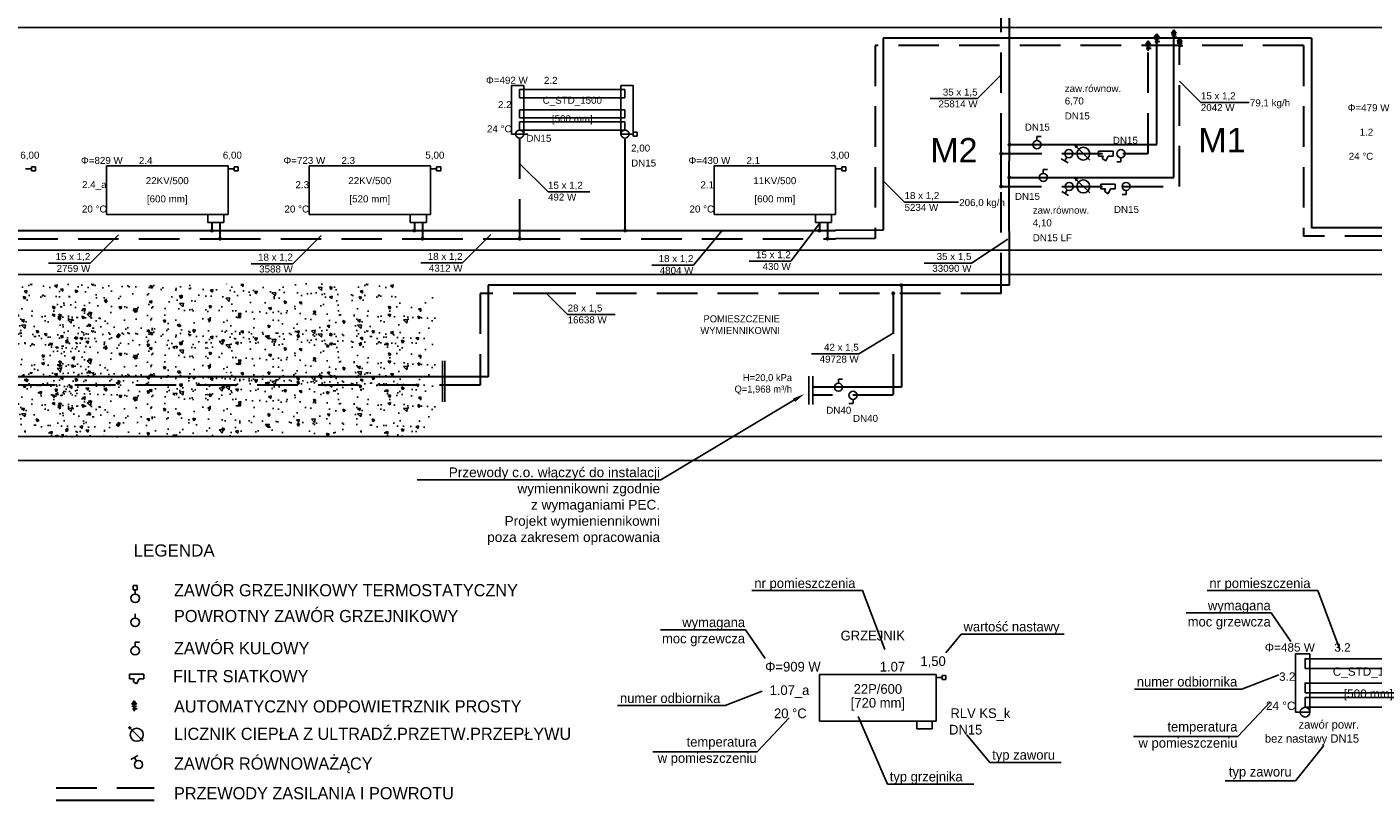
# Model space of a CAD drawing. Header units: millimetres. Extents: x -249726 to -161872, y -110547 to 19223.
# Tile 6 of 19: x -211569 to -194952, y -110547 to -100999. Entities that reach past the tile are written whole.
import ezdxf
from ezdxf import colors
from ezdxf.entities.mleader import LeaderData, LeaderLine
from ezdxf.lldxf.tags import DXFTag
from ezdxf.math import Vec2, Vec3

# ---------------------------------------------------------------- set-up
doc = ezdxf.new("R2010")
doc.units = ezdxf.units.MM
doc.header["$LTSCALE"] = 1000
doc.linetypes.add('DASHED', pattern=[0.75, 0.5, -0.25])
for name, color, linetype in [('IS_Opisy_działek_Therm', 7, 'SOLID'), ('IS_Text_Armatury_Therm', 7, 'Continuous'), ('IS_Text_Odbiornikow_Therm', 7, 'Continuous'), ('OWIK_ICO_opisy', 7, 'Continuous'), ('OWIK_ICO_urzadzenia', 92, 'Continuous')]:
    doc.layers.add(name, color=color, linetype=linetype)
doc.layers.add('OWIK_ICO_powrot', color=140, linetype='DASHED', lineweight=30)
doc.layers.add('OWIK_ICO_zasilanie', color=20, linetype='Continuous', lineweight=30)
doc.styles.add('CEGROUP', font='txt', dxfattribs={"height": 250})
tags = doc.linetypes.add('SOLID', pattern=[10, 10, 0]).pattern_tags.tags
tags[6:7] = [DXFTag(74, 4), DXFTag(75, 0), DXFTag(340, '0'), DXFTag(46, 0.0), DXFTag(50, 0.0), DXFTag(44, 0.0), DXFTag(45, 0.0)]
tags[4:5] = [DXFTag(74, 4), DXFTag(75, 0), DXFTag(340, '0'), DXFTag(46, 0.0), DXFTag(50, 0.0), DXFTag(44, 0.0), DXFTag(45, 0.0)]

msp = doc.modelspace()

# ---------------------------------------------------------------- hatches: boundary and pattern name
h = msp.add_hatch()
h.set_pattern_fill('AR-CONC', color=8, scale=50, angle=90, style=0)
h.set_pattern_definition([(140, (-186753.52, -103940.64), (31.376, 358.63), [37.5, -412.5]), (85, (-186753.52, -103940.64), (-376.096, -69.3757), [30, -330]), (190.4514, (-186750.9, -103910.76), (-344.72, 289.2544), [31.87, -350.571]), (136.1842, (-186853.5, -103940.64), (82.7596, 533.621), [56.25, -618.75]), (186.6356, (-186846.6, -103896.2), (-487.059, 467.331), [47.805, -525.857]), (81.1842, (-186853.5, -103940.64), (-487.059, 467.331), [45, -495]), (111, (-186828.52, -103890.64), (201.3094, 298.4535), [37.5, -412.5]), (56, (-186828.52, -103890.64), (-362.575, 121.6577), [30, -330]), (161.4514, (-186811.74, -103865.77), (-161.2656, 420.111), [31.87, -350.571]), (127.5, (-186753.52, -103940.64), (-166.4469, 6.0799), [0, -326, 0, -335, 0, -331.25]), (97.5, (-186753.52, -103940.64), (-197.2059, 131.5348), [0, -191, 0, -318.5, 0, -126.25]), (57.5, (-186753.52, -104052.14), (11.27744, 266.9112), [0, -125, 0, -390, 0, -517.5]), (47.5, (-186753.52, -104102.14), (-50.0525, 291.593), [0, -162.5, 0, -259, 0, -367.5])])
h.paths.add_polyline_path([(-208784, -104876), (-208784, -105039)])
h.paths.add_polyline_path([(-215371, -104971), (-210673, -104971), (-210673, -104340), (-211105, -104340), (-211105, -104171), (-215371, -104171)])
h = msp.add_hatch()
h.set_pattern_fill('AR-CONC', color=8, scale=50, angle=90, style=0)
h.set_pattern_definition([(140, (-182607.36, -103940.64), (31.376, 358.63), [37.5, -412.5]), (85, (-182607.36, -103940.64), (-376.096, -69.3757), [30, -330]), (190.4514, (-182604.75, -103910.76), (-344.72, 289.2544), [31.87, -350.571]), (136.1842, (-182707.36, -103940.64), (82.7596, 533.621), [56.25, -618.75]), (186.6356, (-182700.47, -103896.2), (-487.059, 467.331), [47.805, -525.857]), (81.1842, (-182707.36, -103940.64), (-487.059, 467.331), [45, -495]), (111, (-182682.36, -103890.64), (201.3094, 298.4535), [37.5, -412.5]), (56, (-182682.36, -103890.64), (-362.575, 121.6577), [30, -330]), (161.4514, (-182665.6, -103865.77), (-161.2656, 420.111), [31.87, -350.571]), (127.5, (-182607.36, -103940.64), (-166.4469, 6.0799), [0, -326, 0, -335, 0, -331.25]), (97.5, (-182607.36, -103940.64), (-197.2059, 131.5348), [0, -191, 0, -318.5, 0, -126.25]), (57.5, (-182607.36, -104052.14), (11.27744, 266.9112), [0, -125, 0, -390, 0, -517.5]), (47.5, (-182607.36, -104102.14), (-50.0525, 291.593), [0, -162.5, 0, -259, 0, -367.5])])
h.paths.add_polyline_path([(-204637, -104876), (-204637, -105039)])
h.paths.add_polyline_path([(-211224, -104971), (-206527, -104971), (-206527, -104340), (-206959, -104340), (-206959, -104171), (-211224, -104171)])
h = msp.add_hatch()
h.set_pattern_fill('AR-CONC', color=8, scale=50, angle=90, style=0)
h.set_pattern_definition([(140, (-186884.05, -104540.07), (31.376, 358.63), [37.5, -412.5]), (85, (-186884.05, -104540.07), (-376.096, -69.3757), [30, -330]), (190.4514, (-186881.44, -104510.2), (-344.72, 289.2544), [31.87, -350.571]), (136.1842, (-186984.05, -104540.07), (82.7596, 533.621), [56.25, -618.75]), (186.6356, (-186977.16, -104495.6), (-487.059, 467.331), [47.805, -525.857]), (81.1842, (-186984.05, -104540.1), (-487.059, 467.331), [45, -495]), (111, (-186959.05, -104490.07), (201.3094, 298.4535), [37.5, -412.5]), (56, (-186959.05, -104490.07), (-362.575, 121.6577), [30, -330]), (161.4514, (-186942.28, -104465.2), (-161.2656, 420.111), [31.87, -350.571]), (127.5, (-186884.05, -104540.07), (-166.4469, 6.0799), [0, -326, 0, -335, 0, -331.25]), (97.5, (-186884.05, -104540.07), (-197.2059, 131.5348), [0, -191, 0, -318.5, 0, -126.25]), (57.5, (-186884.05, -104651.57), (11.27744, 266.9112), [0, -125, 0, -390, 0, -517.5]), (47.5, (-186884.05, -104701.57), (-50.0525, 291.593), [0, -162.5, 0, -259, 0, -367.5])])
h.paths.add_polyline_path([(-208914, -105476), (-208914, -105639)])
h.paths.add_polyline_path([(-215501, -105570), (-210804, -105570), (-210804, -104940), (-211236, -104940), (-211236, -104771), (-215501, -104771)])
h = msp.add_hatch()
h.set_pattern_fill('AR-CONC', color=8, scale=50, angle=90, style=0)
h.set_pattern_definition([(140, (-182607.36, -104517.02), (31.376, 358.63), [37.5, -412.5]), (85, (-182607.36, -104517), (-376.096, -69.3757), [30, -330]), (190.4514, (-182604.75, -104487.13), (-344.72, 289.2544), [31.87, -350.571]), (136.1842, (-182707.36, -104517), (82.7596, 533.621), [56.25, -618.75]), (186.6356, (-182700.47, -104472.55), (-487.059, 467.331), [47.805, -525.857]), (81.1842, (-182707.36, -104517), (-487.059, 467.331), [45, -495]), (111, (-182682.36, -104467.02), (201.3094, 298.4535), [37.5, -412.5]), (56, (-182682.36, -104467), (-362.575, 121.6577), [30, -330]), (161.4514, (-182665.6, -104442.15), (-161.2656, 420.111), [31.87, -350.571]), (127.5, (-182607.36, -104517.02), (-166.4469, 6.0799), [0, -326, 0, -335, 0, -331.25]), (97.5, (-182607.36, -104517.02), (-197.2059, 131.5348), [0, -191, 0, -318.5, 0, -126.25]), (57.5, (-182607.36, -104628.52), (11.27744, 266.9112), [0, -125, 0, -390, 0, -517.5]), (47.5, (-182607.36, -104678.52), (-50.0525, 291.593), [0, -162.5, 0, -259, 0, -367.5])])
h.paths.add_polyline_path([(-204637, -105452), (-204637, -105616)])
h.paths.add_polyline_path([(-211224, -105547), (-206527, -105547), (-206527, -104916), (-206959, -104916), (-206959, -104748), (-211224, -104748)])
h = msp.add_hatch()
h.set_pattern_fill('AR-CONC', color=8, scale=50, angle=90, style=0)
h.set_pattern_definition([(140, (-186753.52, -105033.72), (31.376, 358.63), [37.5, -412.5]), (85, (-186753.52, -105033.72), (-376.096, -69.3757), [30, -330]), (190.4514, (-186750.9, -105003.84), (-344.72, 289.2544), [31.87, -350.571]), (136.1842, (-186853.5, -105033.72), (82.7596, 533.621), [56.25, -618.75]), (186.6356, (-186846.6, -104989.25), (-487.059, 467.331), [47.805, -525.857]), (81.1842, (-186853.5, -105033.7), (-487.059, 467.331), [45, -495]), (111, (-186828.52, -104983.72), (201.3094, 298.4535), [37.5, -412.5]), (56, (-186828.52, -104983.72), (-362.575, 121.6577), [30, -330]), (161.4514, (-186811.74, -104958.85), (-161.2656, 420.111), [31.87, -350.571]), (127.5, (-186753.52, -105033.72), (-166.4469, 6.0799), [0, -326, 0, -335, 0, -331.25]), (97.5, (-186753.52, -105033.72), (-197.2059, 131.5348), [0, -191, 0, -318.5, 0, -126.25]), (57.5, (-186753.52, -105145.22), (11.27744, 266.9112), [0, -125, 0, -390, 0, -517.5]), (47.5, (-186753.52, -105195.22), (-50.0525, 291.593), [0, -162.5, 0, -259, 0, -367.5])])
h.paths.add_polyline_path([(-208784, -105969), (-208784, -106132)])
h.paths.add_polyline_path([(-215371, -106064), (-210673, -106064), (-210673, -105433), (-211105, -105433), (-211105, -105264), (-215371, -105264)])
h = msp.add_hatch()
h.set_pattern_fill('AR-CONC', color=8, scale=50, angle=90, style=0)
h.set_pattern_definition([(140, (-182607.36, -105033.72), (31.376, 358.63), [37.5, -412.5]), (85, (-182607.36, -105033.72), (-376.096, -69.3757), [30, -330]), (190.4514, (-182604.75, -105003.84), (-344.72, 289.2544), [31.87, -350.571]), (136.1842, (-182707.36, -105033.72), (82.7596, 533.621), [56.25, -618.75]), (186.6356, (-182700.47, -104989.25), (-487.059, 467.331), [47.805, -525.857]), (81.1842, (-182707.36, -105033.7), (-487.059, 467.331), [45, -495]), (111, (-182682.36, -104983.72), (201.3094, 298.4535), [37.5, -412.5]), (56, (-182682.36, -104983.72), (-362.575, 121.6577), [30, -330]), (161.4514, (-182665.6, -104958.85), (-161.2656, 420.111), [31.87, -350.571]), (127.5, (-182607.36, -105033.72), (-166.4469, 6.0799), [0, -326, 0, -335, 0, -331.25]), (97.5, (-182607.36, -105033.72), (-197.2059, 131.5348), [0, -191, 0, -318.5, 0, -126.25]), (57.5, (-182607.36, -105145.22), (11.27744, 266.9112), [0, -125, 0, -390, 0, -517.5]), (47.5, (-182607.36, -105195.22), (-50.0525, 291.593), [0, -162.5, 0, -259, 0, -367.5])])
h.paths.add_polyline_path([(-204637, -105969), (-204637, -106132)])
h.paths.add_polyline_path([(-211224, -106064), (-206527, -106064), (-206527, -105433), (-206959, -105433), (-206959, -105264), (-211224, -105264)])
at = {"layer": 'IS_Opisy_działek_Therm'}
h = msp.add_hatch(color=5, dxfattribs=at)
edge = h.paths.add_edge_path()
edge.add_arc((-199544, -102969), 24, 90, 450)
h = msp.add_hatch(color=1, dxfattribs=at)
edge = h.paths.add_edge_path()
edge.add_arc((-204187, -103514), 24, 0, 360)
h = msp.add_hatch(color=1, dxfattribs=at)
edge = h.paths.add_edge_path()
edge.add_arc((-204187, -103514), 24, 0, 360)
h = msp.add_hatch(color=1, dxfattribs=at)
edge = h.paths.add_edge_path()
edge.add_arc((-201787, -103514), 24, 0, 360)
h = msp.add_hatch(color=5, dxfattribs=at)
edge = h.paths.add_edge_path()
edge.add_arc((-209187, -103614), 24, 90, 450)
h = msp.add_hatch(color=5, dxfattribs=at)
edge = h.paths.add_edge_path()
edge.add_arc((-206687, -103614), 24, 90, 450)
h = msp.add_hatch(color=5, dxfattribs=at)
edge = h.paths.add_edge_path()
edge.add_arc((-200875, -104289), 24, 90, 450)
at = {"layer": 'OWIK_ICO_powrot'}
h = msp.add_hatch(color=256, dxfattribs=at)
edge = h.paths.add_edge_path()
edge.add_arc((-199543, -102564), 24, 90, 450)
h = msp.add_hatch(color=256, dxfattribs=at)
edge = h.paths.add_edge_path()
edge.add_arc((-205487, -103614), 24, 0, 360)
h = msp.add_hatch(color=256, dxfattribs=at)
edge = h.paths.add_edge_path()
edge.add_arc((-205487, -103614), 24, 0, 360)
h = msp.add_hatch(color=256, dxfattribs=at)
edge = h.paths.add_edge_path()
edge.add_arc((-201687, -103614), 24, 0, 360)
at = {"layer": 'OWIK_ICO_urzadzenia', "ltscale": 10}
for color, points in [(256, [(-197759, -101213), (-197729, -101171), (-197699, -101213)]), (256, [(-197653, -101127), (-197623, -101085), (-197593, -101127)]), (256, [(-197608, -101179, 1), (-197638, -101179, 1)]), (256, [(-197441, -101076), (-197411, -101035), (-197381, -101076)]), (256, [(-197396, -101129, 1), (-197426, -101129, 1)]), (256, [(-197370, -101180), (-197340, -101138), (-197310, -101180)]), (256, [(-197714, -101265, 1), (-197744, -101265, 1)]), (256, [(-197325, -101232, 1), (-197355, -101232, 1)]), (0, [(-210275, -109364), (-210245, -109323), (-210215, -109364)]), (0, [(-210230, -109417, 1), (-210260, -109417, 1)])]:
    msp.add_hatch(color=color, dxfattribs=at).paths.add_polyline_path(points)
at = {"layer": 'OWIK_ICO_zasilanie', "ltscale": 10}
h = msp.add_hatch(color=256, dxfattribs=at)
edge = h.paths.add_edge_path()
edge.add_arc((-199442, -102453), 24, 90, 450)
h = msp.add_hatch(color=256, dxfattribs=at)
edge = h.paths.add_edge_path()
edge.add_arc((-199443, -102858), 24, 90, 450)
h = msp.add_hatch(color=256, dxfattribs=at)
edge = h.paths.add_edge_path()
edge.add_arc((-209287, -103514), 24, 90, 450)
h = msp.add_hatch(color=256, dxfattribs=at)
edge = h.paths.add_edge_path()
edge.add_arc((-206787, -103514), 24, 90, 450)
h = msp.add_hatch(color=256, dxfattribs=at)
edge = h.paths.add_edge_path()
edge.add_arc((-200775, -104189), 24, 90, 450)

# ---------------------------------------------------------------- linework, layer by layer
at = {"layer": 'IS_Opisy_działek_Therm', "ltscale": 10}
for p, q in [((-199542, -101591), (-199834, -101884)), ((-197340, -101668), (-197078, -101931)), ((-199834, -101884), (-200419, -101884)), ((-197078, -101931), (-196483, -101931)), ((-205487, -102685), (-205137, -103035)), ((-200999, -102900), (-200736, -103162)), ((-205137, -103035), (-204622, -103035)), ((-200736, -103162), (-200071, -103162)), ((-202988, -103514), (-203342, -103941)), ((-201787, -103428), (-202140, -103893)), ((-210437, -103566), (-210787, -103916)), ((-207937, -103573), (-208287, -103923)), ((-205842, -103564), (-206192, -103914)), ((-199462, -103622), (-199910, -103915)), ((-210787, -103916), (-211302, -103916)), ((-208287, -103923), (-208802, -103923)), ((-206192, -103914), (-206707, -103914)), ((-203342, -103941), (-203857, -103941)), ((-202140, -103893), (-202655, -103893)), ((-199910, -103915), (-200495, -103915)), ((-205157, -104289), (-204895, -104552)), ((-204895, -104552), (-204310, -104552)), ((-200875, -104780), (-201301, -105036)), ((-201301, -105036), (-201886, -105036))]:
    msp.add_line(p, q, dxfattribs=at)
at = {"layer": 'OWIK_ICO_opisy', "color": 252, "ltscale": 10}
for p, q in [((-221849, -101005), (-161872, -101005)), ((-221849, -103755), (-161872, -103755)), ((-221849, -104055), (-161872, -104055)), ((-221849, -106055), (-161872, -106055)), ((-221849, -106355), (-161872, -106355))]:
    msp.add_line(p, q, dxfattribs=at)
at = {"layer": 'OWIK_ICO_opisy', "linetype": 'SOLID', "ltscale": 10}
for p, q in [((-201917, -105311), (-201917, -105661)), ((-201867, -105311), (-201867, -105661))]:
    msp.add_line(p, q, dxfattribs=at)
at = {"layer": 'OWIK_ICO_opisy'}
for p, q in [((-210260, -107896), (-210260, -107949)), ((-210207, -107896), (-210260, -107896)), ((-210260, -107949), (-210207, -107949)), ((-210233, -108002), (-210233, -107949)), ((-210207, -107949), (-210207, -107896)), ((-202619, -107960), (-201254, -107960)), ((-201254, -107960), (-200979, -108688)), ((-197002, -107960), (-195636, -107960)), ((-195636, -107960), (-195361, -108688)), ((-210233, -108298), (-210233, -108245)), ((-197259, -108235), (-196209, -108235)), ((-196209, -108235), (-195968, -108590)), ((-203747, -108444), (-202698, -108444)), ((-202698, -108444), (-202457, -108799)), ((-200036, -108497), (-200227, -108730)), ((-200036, -108497), (-198767, -108497)), ((-210233, -108597), (-210181, -108597)), ((-210233, -108650), (-210233, -108597)), ((-210233, -108650), (-210233, -108597)), ((-196571, -109176), (-196114, -108998)), ((-202952, -109380), (-202494, -109202)), ((-197898, -109176), (-196571, -109176)), ((-204278, -109380), (-202952, -109380)), ((-196620, -109763), (-196227, -109342)), ((-202554, -109950), (-202161, -109530)), ((-200947, -110348), (-201309, -109513)), ((-199683, -110081), (-199965, -109739)), ((-197911, -109763), (-196620, -109763)), ((-203845, -109950), (-202554, -109950)), ((-195910, -110309), (-195560, -109873)), ((-199683, -110081), (-198802, -110081)), ((-196778, -110309), (-195910, -110309)), ((-200947, -110348), (-199881, -110348))]:
    msp.add_line(p, q, dxfattribs=at)
at = {"layer": 'OWIK_ICO_opisy', "ltscale": 10}
for points in [[(-206441, -105124), (-206441, -105630)], [(-206411, -105124), (-206411, -105630)]]:
    msp.add_lwpolyline(points, dxfattribs=at)
at = {"layer": 'OWIK_ICO_opisy'}
for centre, major_axis in [((-210233, -108055), (0, 52.8)), ((-210233, -108351), (0, 52.8)), ((-210233, -108702), (0, -52.3))]:
    msp.add_ellipse(centre, major_axis=major_axis, ratio=1, dxfattribs=at)
at = {"layer": 'OWIK_ICO_powrot'}
for p, q in [((-199543, -102564), (-199540, -99609)), ((-201099, -101229), (-201099, -103613)), ((-195812, -101229), (-201099, -101229)), ((-197729, -102564), (-197729, -101229)), ((-197340, -102969), (-197340, -101263)), ((-195812, -101229), (-195812, -103581)), ((-205487, -102376), (-205487, -103614)), ((-199544, -102969), (-199543, -102564)), ((-199543, -102564), (-197729, -102564)), ((-199544, -102969), (-197340, -102969)), ((-199543, -104289), (-199544, -102969)), ((-209187, -103414), (-209187, -103614)), ((-206687, -103414), (-206687, -103614)), ((-201687, -103414), (-201687, -103614)), ((-211687, -103614), (-209187, -103614)), ((-209187, -103614), (-206687, -103614)), ((-206687, -103614), (-205487, -103614)), ((-205487, -103614), (-201687, -103614)), ((-201687, -103614), (-201587, -103614)), ((-201099, -103613), (-201587, -103614)), ((-191050, -103581), (-195812, -103581)), ((-205069, -104289), (-205976, -104289)), ((-205976, -104289), (-205976, -105422)), ((-199543, -104289), (-205069, -104289)), ((-200875, -104289), (-200875, -105548)), ((-205976, -105422), (-229262, -105422)), ((-200875, -105548), (-201867, -105548)), ((-211208, -110397), (-209997, -110397))]:
    msp.add_line(p, q, dxfattribs=at)
at = {"layer": 'OWIK_ICO_urzadzenia', "ltscale": 10}
for p, q in [((-197759, -101213), (-197729, -101171)), ((-197729, -101296), (-197729, -101171)), ((-197729, -101171), (-197699, -101213)), ((-197653, -101127), (-197623, -101085)), ((-197593, -101127), (-197653, -101127)), ((-197653, -101127), (-197653, -101127)), ((-197653, -101148), (-197593, -101148)), ((-197593, -101148), (-197653, -101148)), ((-197653, -101148), (-197653, -101148)), ((-197623, -101210), (-197623, -101085)), ((-197623, -101085), (-197593, -101127)), ((-197608, -101179), (-197593, -101179)), ((-197593, -101189), (-197593, -101169)), ((-197441, -101076), (-197411, -101035)), ((-197381, -101076), (-197441, -101076)), ((-197441, -101076), (-197441, -101076)), ((-197441, -101097), (-197381, -101097)), ((-197381, -101097), (-197441, -101097)), ((-197441, -101097), (-197441, -101097)), ((-197411, -101160), (-197411, -101035)), ((-197411, -101035), (-197381, -101076)), ((-197396, -101129), (-197381, -101129)), ((-197381, -101139), (-197381, -101119)), ((-197370, -101180), (-197340, -101138)), ((-197310, -101180), (-197370, -101180)), ((-197370, -101180), (-197370, -101180)), ((-197340, -101263), (-197340, -101138)), ((-197340, -101138), (-197310, -101180)), ((-197699, -101213), (-197759, -101213)), ((-197759, -101213), (-197759, -101213)), ((-197759, -101234), (-197699, -101234)), ((-197699, -101234), (-197759, -101234)), ((-197759, -101234), (-197759, -101234)), ((-197714, -101265), (-197699, -101265)), ((-197699, -101275), (-197699, -101255)), ((-197370, -101201), (-197310, -101201)), ((-197310, -101201), (-197370, -101201)), ((-197370, -101201), (-197370, -101201)), ((-197325, -101232), (-197310, -101232)), ((-197310, -101242), (-197310, -101222)), ((-205587, -101723), (-205437, -101723)), ((-205587, -102323), (-205587, -101723)), ((-205487, -101773), (-204187, -101773)), ((-205487, -101873), (-205487, -101773)), ((-205437, -101723), (-205437, -102323)), ((-204237, -101723), (-204237, -102323)), ((-204087, -101723), (-204237, -101723)), ((-204187, -101773), (-204187, -101873)), ((-204087, -102323), (-204087, -101723)), ((-205487, -101873), (-204187, -101873)), ((-205487, -102023), (-204187, -102023)), ((-205487, -102123), (-205487, -102023)), ((-204187, -102023), (-204187, -102123)), ((-205487, -102123), (-204187, -102123)), ((-205487, -102173), (-204187, -102173)), ((-205487, -102273), (-205487, -102173)), ((-204187, -102173), (-204187, -102273)), ((-205587, -102323), (-205437, -102323)), ((-205487, -102273), (-204187, -102273)), ((-205437, -102323), (-205387, -102323)), ((-204087, -102323), (-204237, -102323)), ((-204137, -102323), (-204087, -102323)), ((-204037, -102298), (-204087, -102298)), ((-204087, -102298), (-204087, -102348)), ((-204087, -102348), (-204037, -102348)), ((-204037, -102348), (-204037, -102298)), ((-199101, -102403), (-199101, -102353)), ((-199101, -102353), (-199051, -102353)), ((-198629, -102464), (-198599, -102479)), ((-198629, -102464), (-198614, -102494)), ((-198449, -102644), (-198629, -102464)), ((-198801, -102626), (-198715, -102676)), ((-198733, -102608), (-198758, -102651)), ((-198342, -102534), (-198162, -102534)), ((-198342, -102594), (-198342, -102534)), ((-198282, -102594), (-198342, -102594)), ((-198297, -102624), (-198282, -102594)), ((-198252, -102654), (-198297, -102624)), ((-198222, -102594), (-198252, -102654)), ((-198162, -102594), (-198222, -102594)), ((-198162, -102534), (-198162, -102534)), ((-198162, -102534), (-198162, -102594)), ((-198064, -102664), (-198114, -102664)), ((-198064, -102614), (-198064, -102664)), ((-211587, -102751), (-211512, -102751)), ((-211462, -102726), (-211512, -102726)), ((-211512, -102726), (-211512, -102776)), ((-211512, -102776), (-211462, -102776)), ((-211462, -102776), (-211462, -102726)), ((-210587, -103314), (-210587, -102714)), ((-210587, -102714), (-209087, -102714)), ((-209087, -102714), (-209087, -103314)), ((-209087, -102751), (-209012, -102751)), ((-208962, -102726), (-209012, -102726)), ((-209012, -102726), (-209012, -102776)), ((-209012, -102776), (-208962, -102776)), ((-208962, -102776), (-208962, -102726)), ((-208087, -102714), (-206587, -102714)), ((-208087, -103314), (-208087, -102714)), ((-206587, -102714), (-206587, -103314)), ((-206587, -102751), (-206512, -102751)), ((-206512, -102726), (-206512, -102776)), ((-206462, -102726), (-206512, -102726)), ((-206512, -102776), (-206462, -102776)), ((-206462, -102776), (-206462, -102726)), ((-203087, -102714), (-201587, -102714)), ((-203087, -103314), (-203087, -102714)), ((-201587, -102714), (-201587, -103314)), ((-201587, -102751), (-201512, -102751)), ((-201512, -102726), (-201512, -102776)), ((-201462, -102726), (-201512, -102726)), ((-201512, -102776), (-201462, -102776)), ((-201462, -102776), (-201462, -102726)), ((-199023, -102808), (-199023, -102758)), ((-199023, -102758), (-198973, -102758)), ((-198728, -103012), (-198753, -103056)), ((-198449, -103049), (-198629, -102869)), ((-198629, -102869), (-198614, -102899)), ((-198629, -102869), (-198599, -102884)), ((-198314, -102999), (-198314, -102939)), ((-198314, -102939), (-198134, -102939)), ((-198254, -102999), (-198314, -102999)), ((-198269, -103029), (-198254, -102999)), ((-198194, -102999), (-198224, -103059)), ((-198134, -102999), (-198194, -102999)), ((-198134, -102939), (-198134, -102999)), ((-198134, -102939), (-198134, -102939)), ((-198001, -103019), (-198001, -103069)), ((-198796, -103031), (-198710, -103081)), ((-198224, -103059), (-198269, -103029)), ((-198001, -103069), (-198051, -103069)), ((-210587, -103314), (-209087, -103314)), ((-209137, -103314), (-209337, -103314)), ((-209337, -103314), (-209337, -103414)), ((-209137, -103414), (-209137, -103314)), ((-208087, -103314), (-206587, -103314)), ((-206837, -103314), (-206837, -103414)), ((-206637, -103314), (-206837, -103314)), ((-206637, -103414), (-206637, -103314)), ((-203087, -103314), (-201587, -103314)), ((-201837, -103314), (-201837, -103414)), ((-201637, -103314), (-201837, -103314)), ((-201637, -103414), (-201637, -103314)), ((-209337, -103414), (-209137, -103414)), ((-209337, -103414), (-209337, -103414)), ((-206837, -103414), (-206837, -103414)), ((-206837, -103414), (-206637, -103414)), ((-201837, -103414), (-201837, -103414)), ((-201837, -103414), (-201637, -103414)), ((-201552, -105398), (-201552, -105348)), ((-201552, -105348), (-201502, -105348)), ((-201372, -105648), (-201422, -105648)), ((-201372, -105598), (-201372, -105648)), ((-201785, -108996), (-200345, -108996)), ((-201785, -109572), (-201785, -108996)), ((-200345, -108996), (-200345, -109572)), ((-200273, -109008), (-200225, -109008)), ((-200273, -109056), (-200273, -109008)), ((-200225, -109008), (-200225, -109056)), ((-200345, -109032), (-200273, -109032)), ((-200225, -109056), (-200273, -109056)), ((-201785, -109572), (-200345, -109572)), ((-200585, -109572), (-200585, -109668)), ((-200393, -109572), (-200585, -109572)), ((-200585, -109668), (-200393, -109668)), ((-200345, -109572), (-200393, -109572)), ((-200393, -109668), (-200393, -109572))]:
    msp.add_line(p, q, dxfattribs=at)
at = {"layer": 'OWIK_ICO_urzadzenia', "color": 0, "ltscale": 10}
for p, q in [((-210305, -109051), (-210305, -108991)), ((-210305, -108991), (-210125, -108991)), ((-210125, -108991), (-210125, -109051)), ((-210245, -109051), (-210305, -109051)), ((-210260, -109081), (-210245, -109051)), ((-210215, -109111), (-210260, -109081)), ((-210185, -109051), (-210215, -109111)), ((-210125, -109051), (-210185, -109051)), ((-210275, -109364), (-210245, -109323)), ((-210245, -109448), (-210245, -109323)), ((-210245, -109323), (-210215, -109364)), ((-210215, -109364), (-210275, -109364)), ((-210275, -109385), (-210215, -109385)), ((-210215, -109385), (-210275, -109385)), ((-210230, -109417), (-210215, -109417)), ((-210215, -109427), (-210215, -109407)), ((-210313, -109640), (-210283, -109655)), ((-210313, -109640), (-210298, -109670)), ((-210133, -109820), (-210313, -109640)), ((-210199, -109997), (-210286, -110047)), ((-210217, -110065), (-210242, -110022))]:
    msp.add_line(p, q, dxfattribs=at)
at = {"layer": 'OWIK_ICO_urzadzenia', "ltscale": 10}
for points in [[(-195911, -109461), (-195911, -108741), (-195731, -108741), (-195731, -109461), (-195911, -109461)], [(-195791, -108921), (-195791, -108801), (-194231, -108801), (-194231, -108921), (-195791, -108921)], [(-195791, -109221), (-195791, -109101), (-194231, -109101), (-194231, -109221), (-195791, -109221)], [(-195791, -109401), (-195791, -109281), (-194231, -109281), (-194231, -109401), (-195791, -109401)], [(-195851, -109461), (-195911, -109461)]]:
    msp.add_lwpolyline(points, dxfattribs=at)
for centre, major_axis in [((-197623, -101179), (15, 0)), ((-197411, -101129), (15, 0)), ((-197729, -101265), (15, 0)), ((-197340, -101232), (15, 0)), ((-205487, -102323), (50, 0)), ((-204187, -102323), (50, 0)), ((-199101, -102453), (50, 0)), ((-198708, -102564), (50, 0)), ((-198529, -102564), (80, 0)), ((-198064, -102564), (50, 0)), ((-199023, -102858), (50, 0)), ((-198703, -102969), (50, 0)), ((-198529, -102969), (80, 0)), ((-198001, -102969), (50, 0)), ((-201552, -105448), (50, 0)), ((-201372, -105548), (50, 0)), ((-195791, -109461), (60, 0))]:
    msp.add_ellipse(centre, major_axis=major_axis, ratio=1, dxfattribs=at)
at = {"layer": 'OWIK_ICO_urzadzenia', "color": 0, "ltscale": 10}
for centre, major_axis in [((-210245, -109417), (15, 0)), ((-210213, -109740), (80, 0)), ((-210192, -110108), (50, 0))]:
    msp.add_ellipse(centre, major_axis=major_axis, ratio=1, dxfattribs=at)
at = {"layer": 'OWIK_ICO_zasilanie', "ltscale": 10}
for p, q in [((-199442, -102453), (-199439, -99494)), ((-200999, -101136), (-200999, -103510)), ((-195712, -101136), (-200999, -101136)), ((-197623, -102453), (-197623, -101136)), ((-197411, -102858), (-197411, -101160)), ((-195712, -101136), (-195712, -103481)), ((-204187, -102385), (-204187, -103514)), ((-199443, -102858), (-199442, -102453)), ((-199442, -102453), (-197623, -102453)), ((-199443, -102858), (-197411, -102858)), ((-199442, -104189), (-199443, -102858)), ((-211787, -103514), (-209287, -103514)), ((-209287, -103414), (-209287, -103514)), ((-209287, -103514), (-206787, -103514)), ((-206787, -103414), (-206787, -103514)), ((-206787, -103514), (-204187, -103514)), ((-204187, -103514), (-201787, -103514)), ((-201787, -103414), (-201787, -103514)), ((-201787, -103514), (-201587, -103514)), ((-200999, -103510), (-201587, -103514)), ((-193550, -103481), (-195712, -103481)), ((-204969, -104189), (-205876, -104189)), ((-205876, -104189), (-205876, -105322)), ((-199519, -104189), (-204969, -104189)), ((-200775, -104189), (-200775, -105448)), ((-199442, -104189), (-199519, -104189)), ((-205876, -105322), (-229162, -105322)), ((-200775, -105448), (-201867, -105448))]:
    msp.add_line(p, q, dxfattribs=at)
at = {"layer": 'OWIK_ICO_zasilanie', "ltscale": 0.2}
msp.add_line((-211208, -110547), (-209997, -110547), dxfattribs=at)

# ---------------------------------------------------------------- texts
at = {"layer": 'IS_Opisy_działek_Therm', "ltscale": 10, "char_height": 86.4}
for s, insert, attachment_point in [('\\fArial|b0|i0;35 x 1,5', (-199834, -101863), 9), ('\\fArial|b0|i0;15 x 1,2', (-197078, -101909), 7), ('\\fArial|b0|i0;25814 W', (-199834, -101906), 3), ('\\fArial|b0|i0;2042 W', (-197078, -101952), 1), ('\\fArial|b0|i0;79,1 kg/h', (-196473, -102006), 7), ('\\fArial|b0|i0;15 x 1,2', (-205137, -103014), 7), ('\\fArial|b0|i0;492 W', (-205137, -103057), 1), ('\\fArial|b0|i0;5234 W', (-200736, -103184), 1), ('\\fArial|b0|i0;18 x 1,2', (-200736, -103140), 7), ('\\fArial|b0|i0;206,0 kg/h', (-200061, -103237), 7), ('\\fArial|b0|i0;15 x 1,2', (-210787, -103895), 9), ('\\fArial|b0|i0;18 x 1,2', (-208287, -103902), 9), ('\\fArial|b0|i0;18 x 1,2', (-206192, -103892), 9), ('\\fArial|b0|i0;18 x 1,2', (-203342, -103919), 9), ('\\fArial|b0|i0;15 x 1,2', (-202140, -103871), 9), ('\\fArial|b0|i0;35 x 1,5', (-199910, -103893), 9), ('\\fArial|b0|i0;2759 W', (-210787, -103938), 3), ('\\fArial|b0|i0;3588 W', (-208287, -103945), 3), ('\\fArial|b0|i0;4312 W', (-206192, -103935), 3), ('\\fArial|b0|i0;4804 W', (-203342, -103962), 3), ('\\fArial|b0|i0;430 W', (-202140, -103915), 3), ('\\fArial|b0|i0;33090 W', (-199910, -103937), 3), ('\\fArial|b0|i0;28 x 1,5', (-204895, -104530), 7), ('\\fArial|b0|i0;16638 W', (-204895, -104573), 1), ('\\fArial|b0|i0;42 x 1,5', (-201301, -105014), 9), ('\\fArial|b0|i0;49728 W', (-201301, -105058), 3)]:
    msp.add_mtext(s, dxfattribs=dict(at, insert=insert, attachment_point=attachment_point))
at = {"layer": 'IS_Text_Armatury_Therm', "linetype": 'SOLID', "ltscale": 10, "char_height": 86.4, "attachment_point": 7}
for s, insert in [('\\fArial|b0|i0;zaw.równow.', (-198758, -101803)), ('\\fArial|b0|i0;6,70', (-198758, -101973)), ('\\fArial|b0|i0;DN15  ', (-199251, -102281)), ('\\fArial|b0|i0;DN15  ', (-198758, -102143)), ('\\fArial|b0|i0;DN15  ', (-205404, -102419)), ('\\fArial|b0|i0;DN15  ', (-198164, -102443)), ('\\fArial|b0|i0;2,00', (-204111, -102554)), ('\\fArial|b0|i0;6,00  ', (-211651, -102642)), ('\\fArial|b0|i0;6,00  ', (-209151, -102642)), ('\\fArial|b0|i0;5,00  ', (-206651, -102642)), ('\\fArial|b0|i0;DN15  ', (-204111, -102724)), ('\\fArial|b0|i0;3,00  ', (-201651, -102642)), ('\\fArial|b0|i0;DN15  ', (-199373, -103136)), ('\\fArial|b0|i0;zaw.równow.', (-199153, -103307)), ('\\fArial|b0|i0;DN15  ', (-198151, -103297)), ('\\fArial|b0|i0;4,10', (-199153, -103477)), ('\\fArial|b0|i0;DN15 LF  ', (-199153, -103647)), ('\\fArial|b0|i0;DN40  ', (-201702, -105777)), ('\\fArial|b0|i0;DN40  ', (-201372, -105877))]:
    msp.add_mtext(s, dxfattribs=dict(at, insert=insert))
at = {"layer": 'IS_Text_Odbiornikow_Therm', "linetype": 'SOLID', "ltscale": 10, "char_height": 86.4}
for s, insert, attachment_point in [('\\fArial|b0|i0;Φ=492 W', (-205387, -101702), 9), ('\\fArial|b0|i0;2.2', (-205187, -101702), 7), ('\\fArial|b0|i0;2.2', (-205587, -102002), 9), ('\\fArial|b0|i0;C_STD_1500', (-204837, -101973), 8), ('\\fArial|b0|i0;Φ=479 W', (-194750, -102041), 9), ('\\fArial|b0|i0;[500 mm]', (-204837, -102202), 8), ('\\fArial|b0|i0;24 °C', (-205587, -102302), 9), ('\\fArial|b0|i0;1.2', (-194950, -102341), 9), ('\\fArial|b0|i0;Φ=829 W', (-210387, -102692), 9), ('\\fArial|b0|i0;2.4', (-210187, -102692), 7), ('\\fArial|b0|i0;Φ=723 W', (-207887, -102692), 9), ('\\fArial|b0|i0;2.3', (-207687, -102692), 7), ('\\fArial|b0|i0;Φ=430 W', (-202887, -102692), 9), ('\\fArial|b0|i0;2.1', (-202687, -102692), 7), ('\\fArial|b0|i0;24 °C', (-194950, -102641), 9), ('\\fArial|b0|i0;22KV/500', (-209837, -102942), 8), ('\\fArial|b0|i0;22KV/500', (-207337, -102942), 8), ('\\fArial|b0|i0;11KV/500', (-202337, -102942), 8), ('\\fArial|b0|i0;2.4_a', (-210587, -103014), 9), ('\\fArial|b0|i0;2.3', (-208087, -102992), 9), ('\\fArial|b0|i0;2.1', (-203087, -102992), 9), ('\\fArial|b0|i0;[600 mm]', (-209837, -103192), 8), ('\\fArial|b0|i0;[520 mm]', (-207337, -103192), 8), ('\\fArial|b0|i0;[600 mm]', (-202337, -103192), 8), ('\\fArial|b0|i0;20 °C', (-210587, -103292), 9), ('\\fArial|b0|i0;20 °C', (-208087, -103292), 9), ('\\fArial|b0|i0;20 °C', (-203087, -103292), 9)]:
    msp.add_mtext(s, dxfattribs=dict(at, insert=insert, attachment_point=attachment_point))
at = {"layer": 'OWIK_ICO_opisy', "attachment_point": 7, "style": 'CEGROUP'}
for s, insert, char_height in [('{\\fArial|b0|i0|c0|p34;M1}', (-197109, -102547), 300), ('{\\fArial|b0|i0|c0|p34;M2}', (-200417, -102671), 300), ('{\\fArial|b0|i0|c0|p34;\\W1;LEGENDA}', (-210253, -107541), 150), ('ZAWÓR GRZEJNIKOWY TERMOSTATYCZNY', (-209754, -108032), 150), ('POWROTNY ZAWÓR GRZEJNIKOWY ', (-209754, -108351), 150), ('ZAWÓR KULOWY', (-209754, -108747), 150), ('GRZEJNIK ', (-201525, -108577), 120), ('FILTR SIATKOWY', (-209766, -109093), 150), ('AUTOMATYCZNY ODPOWIETRZNIK PROSTY', (-209754, -109467), 150), ('LICZNIK CIEPŁA Z ULTRADŹ.PRZETW.PRZEPŁYWU', (-209754, -109805), 150), ('ZAWÓR RÓWNOWAŻĄCY', (-209754, -110215), 150), ('PRZEWODY ZASILANIA I POWROTU', (-209754, -110539), 150)]:
    msp.add_mtext(s, dxfattribs=dict(at, insert=insert, char_height=char_height))
at = {"layer": 'OWIK_ICO_opisy', "linetype": 'SOLID', "ltscale": 10}
for s, insert, char_height, attachment_point in [('{POMIESZCZENIE\\PWYMIENNIKOWNI}', (-202274, -104792), 86.4, 9), ('{H=20,0 kPa}', (-202125, -105389), 86.4, 9), ('Q=1,968 m³/h', (-202125, -105538), 86.4, 9), ('\\fArial|b0|i0;Φ=485 W', (-195671, -108715), 103.68, 9), ('\\fArial|b0|i0;3.2', (-195431, -108715), 103.68, 7), ('\\fArial|b0|i0;3.2', (-195911, -109075), 103.68, 9), ('\\fArial|b0|i0;C_STD_1800', (-195011, -109041), 103.68, 8), ('\\fArial|b0|i0;24 °C', (-195911, -109435), 103.68, 9), ('\\fArial|b0|i0;[500 mm]', (-195011, -109315), 103.68, 8), ('{zawór powr.\\Pbez nastawy DN15}', (-195125, -109869), 103.68, 9)]:
    msp.add_mtext(s, dxfattribs=dict(at, insert=insert, char_height=char_height, attachment_point=attachment_point))
at = {"layer": 'OWIK_ICO_opisy', "char_height": 120, "attachment_point": 1, "style": 'CEGROUP'}
for s, insert, width in [('nr pomieszczenia', (-202590, -107808), 5329), ('nr pomieszczenia', (-196973, -107808), 5329), ('\\pxqr;wymagana \\Pmoc grzewcza', (-198279, -108083), 2063.8), ('\\pxqr;wymagana \\Pmoc grzewcza', (-204768, -108291), 2063.8), ('wartość nastawy', (-200008, -108344), 5329), ('numer odbiornika', (-197869, -109024), 5329), ('numer odbiornika', (-204249, -109228), 5329), ('\\pxqr;temperatura \\Pw pomieszczeniu', (-201955, -109580), 5329), ('\\pxqr;temperatura \\Pw pomieszczeniu', (-207890, -109767), 5329), ('typ zaworu', (-199654, -109928), 5329), ('typ zaworu', (-196733, -110136), 5329), ('typ grzejnika', (-200919, -110196), 5329)]:
    msp.add_mtext(s, dxfattribs=dict(at, insert=insert, width=width))
at = {"layer": 'OWIK_ICO_opisy', "ltscale": 10, "char_height": 120, "style": 'CEGROUP'}
for s, insert, attachment_point in [('Φ=909 W', (-202457, -108961), 7), ('1.07', (-200729, -108961), 9), ('1,50  ', (-200227, -108913), 9), ('1.07_a', (-202402, -109284), 7), ('22P/600', (-201065, -109236), 8), ('[720 mm]', (-201065, -109441), 8), ('20 °C', (-202347, -109537), 7), ('RLV KS_k', (-199429, -109568), 9), ('DN15  ', (-199776, -109739), 9)]:
    msp.add_mtext(s, dxfattribs=dict(at, insert=insert, attachment_point=attachment_point))

# ---------------------------------------------------------------- leaders
at = {"layer": 'OWIK_ICO_opisy', "ltscale": 100}
ml = msp.add_multileader_mtext('Standard', dxfattribs=at)
ml.set_content('{\\fArial|b0|i0|c0|p34;Przewody c.o. włączyć do instalacji \\Pwymiennikowni zgodnie \\Pz wymaganiami PEC.\\PProjekt wymieniennikowni \\Ppoza zakresem opracowania', color=256)
ml.set_leader_properties()
ml.build(insert=Vec2(0, 0))
ml.multileader.update_dxf_attribs({"text_left_attachment_type": 6, "text_right_attachment_type": 6, "text_top_attachment_type": 0, "text_bottom_attachment_type": 0, "arrow_head_size": 150})
ctx = ml.context
ctx.base_point, ctx.char_height, ctx.arrow_head_size, ctx.plane_origin = Vec3(-206340, -106593), 120, 150, Vec3(-198397, -107185)
ctx.left_attachment, ctx.right_attachment, ctx.text_align_type = 6, 6, 2
notes = []
notes.append((ctx, [(0, (1, 1, 0), (-203744, -106593), (-1, 0), 8, [(0, [(-201972, -105532)], 256, [])])]))
ctx.mtext.insert, ctx.mtext.alignment, ctx.mtext.flow_direction = Vec3(-203754, -106439), 3, 5
for ctx, leaders in notes:
    for number, flags, end, landing, length, lines in leaders:
        leader = LeaderData()
        leader.index, (leader.has_last_leader_line, leader.has_dogleg_vector, leader.attachment_direction) = number, flags
        leader.last_leader_point, leader.dogleg_vector, leader.dogleg_length = Vec3(end), Vec3(landing), length
        for number, points, colour, breaks in lines:
            line = LeaderLine()
            line.index, line.vertices, line.color, line.breaks = number, Vec3.list(points), colors.encode_raw_color(colour), breaks
            leader.lines.append(line)
        ctx.leaders.append(leader)

doc.saveas('drawing.dxf')
